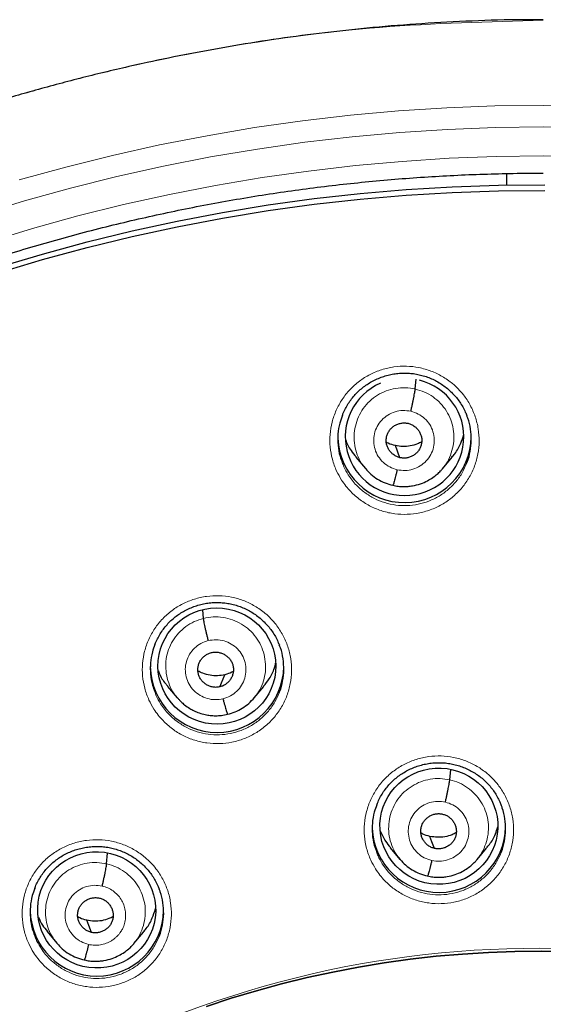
# Model space of a CAD drawing. Header units: millimetres. Extents: x 8 to 2236, y 12 to 2208.
# Tile 67 of 165: x 1074 to 1087, y 1901 to 1926. Entities that reach past the tile are written whole.
import ezdxf

# ---------------------------------------------------------------- set-up
doc = ezdxf.new("R2010")
doc.units = ezdxf.units.MM

msp = doc.modelspace()

# ---------------------------------------------------------------- linework, layer by layer
at = {"color": 7, "linetype": 'Continuous', "lineweight": 30}
for p, q in [((1086.428, 1921.876), (1086.425, 1921.584)), ((1084.102, 1916.389), (1084.125, 1916.636)), ((1083.714, 1914.639), (1083.597, 1914.946)), ((1082.589, 1914.655), (1082.834, 1914.361)), ((1084.795, 1914.356), (1085.039, 1914.649)), ((1082.826, 1914.371), (1082.842, 1914.355)), ((1082.844, 1914.357), (1082.838, 1914.365)), ((1083.534, 1913.936), (1083.53, 1913.934)), ((1078.712, 1910.546), (1078.691, 1910.764)), ((1079.13, 1908.803), (1079.256, 1909.112)), ((1077.797, 1908.814), (1078.041, 1908.521)), ((1080.002, 1908.521), (1080.247, 1908.814)), ((1084.983, 1906.434), (1085.006, 1906.7)), ((1076.244, 1904.295), (1076.269, 1904.568)), ((1083.468, 1904.704), (1083.713, 1904.409)), ((1085.676, 1904.404), (1085.92, 1904.697)), ((1083.706, 1904.419), (1083.721, 1904.403)), ((1083.724, 1904.405), (1083.718, 1904.413)), ((1084.414, 1903.983), (1084.41, 1903.982)), ((1074.729, 1902.569), (1074.975, 1902.274)), ((1076.938, 1902.264), (1077.182, 1902.557)), ((1074.967, 1902.283), (1074.983, 1902.267)), ((1074.985, 1902.269), (1074.979, 1902.277)), ((1075.676, 1901.846), (1075.672, 1901.844))]:
    msp.add_line(p, q, dxfattribs=at)
at = {"color": 252, "linetype": 'Continuous', "lineweight": 0}
for p, q in [((1082.857, 1914.341), (1082.844, 1914.357)), ((1083.53, 1913.934), (1083.385, 1913.982)), ((1083.736, 1904.388), (1083.724, 1904.405)), ((1084.41, 1903.982), (1084.265, 1904.03)), ((1074.998, 1902.252), (1074.985, 1902.269)), ((1075.672, 1901.844), (1075.527, 1901.892))]:
    msp.add_line(p, q, dxfattribs=at)
at = {"color": 252, "linetype": 'Continuous', "lineweight": 0, "flags": 128}
for points in [[(1074.017, 1921.713), (1075.201, 1922.041), (1076.394, 1922.338), (1077.594, 1922.605), (1078.8, 1922.84), (1080.012, 1923.045), (1081.23, 1923.218), (1082.452, 1923.36), (1083.677, 1923.47), (1084.904, 1923.549), (1086.133, 1923.597), (1087.363, 1923.613), (1088.593, 1923.597)], [(1087.363, 1923.063), (1086.145, 1923.048), (1084.928, 1923.001), (1083.713, 1922.923), (1082.5, 1922.813), (1081.29, 1922.673), (1080.085, 1922.501), (1078.885, 1922.299), (1077.69, 1922.065), (1076.502, 1921.802), (1075.321, 1921.507), (1074.149, 1921.183), (1072.986, 1920.828)], [(1088.581, 1923.048), (1087.363, 1923.063)], [(1073.215, 1920.126), (1074.36, 1920.475), (1075.513, 1920.795), (1076.675, 1921.084), (1077.844, 1921.344), (1079.02, 1921.573), (1080.201, 1921.773), (1081.387, 1921.941), (1082.578, 1922.08), (1083.771, 1922.187), (1084.967, 1922.264), (1086.165, 1922.311), (1087.363, 1922.326)], [(1087.363, 1922.326), (1088.562, 1922.311)]]:
    msp.add_lwpolyline(points, dxfattribs=at)
at = {"color": 7, "linetype": 'Continuous', "lineweight": 30, "flags": 128}
for points in [[(1073.486, 1919.488), (1074.613, 1919.826), (1075.748, 1920.135), (1076.891, 1920.415), (1078.041, 1920.665), (1079.198, 1920.886), (1080.36, 1921.077), (1081.526, 1921.238), (1082.697, 1921.369), (1083.87, 1921.47), (1085.046, 1921.54), (1086.224, 1921.581), (1087.402, 1921.591)], [(1073.486, 1919.345), (1074.613, 1919.683), (1075.748, 1919.992), (1076.891, 1920.272), (1078.041, 1920.522), (1079.198, 1920.743), (1080.36, 1920.934), (1081.526, 1921.095), (1082.697, 1921.226), (1083.87, 1921.326), (1085.046, 1921.397), (1086.224, 1921.437), (1087.402, 1921.448)], [(1084.594, 1904.686), (1084.528, 1904.858), (1084.477, 1904.993)], [(1075.856, 1902.547), (1075.79, 1902.72), (1075.739, 1902.856)], [(1078.786, 1900.66), (1079.419, 1900.869), (1080.057, 1901.061), (1080.7, 1901.237), (1081.348, 1901.396), (1082, 1901.538), (1082.656, 1901.664), (1083.314, 1901.773), (1083.975, 1901.864), (1084.639, 1901.939), (1085.304, 1901.996), (1085.971, 1902.037), (1086.638, 1902.06), (1087.306, 1902.066), (1087.974, 1902.055)], [(1087.974, 1902.055), (1087.306, 1902.066), (1086.638, 1902.06), (1085.971, 1902.037), (1085.304, 1901.996), (1084.639, 1901.939), (1083.975, 1901.864), (1083.314, 1901.773), (1082.656, 1901.664), (1082, 1901.538), (1081.348, 1901.396), (1080.7, 1901.237), (1080.057, 1901.061), (1079.419, 1900.869), (1078.786, 1900.66)]]:
    msp.add_lwpolyline(points, dxfattribs=at)
at = {"color": 7, "linetype": 'Continuous', "lineweight": 30}
for centre, start, end in [((1083.83, 1915.197), 181.9097, 359.1536), ((1079.056, 1909.343), 180.8375, 359.1625), ((1084.705, 1905.266), 182.0285, 359.1526), ((1075.996, 1903.134), 180.8376, 359.1624)]:
    msp.add_arc(centre, 1.7, start, end, dxfattribs=at)
at = {"color": 252, "linetype": 'Continuous', "lineweight": 0}
msp.add_arc((1087.204, 1876.693), 25.451, 358.8948, 180.82, dxfattribs=at)
at = {"color": 7, "linetype": 'Continuous', "lineweight": 30}
for start_param, end_param in [(2.047916, 4.859446), (4.859446, 7.658729)]:
    msp.add_ellipse((1083.83, 1915.169), major_axis=(1.508, -0.09), ratio=0.988953, start_param=start_param, end_param=end_param, dxfattribs=at)
for centre, major_axis, ratio in [((1079.052, 1909.332), (1.494, -0.143), 0.986246), ((1084.704, 1905.253), (1.5, -0.056), 0.987022), ((1075.991, 1903.121), (1.489, -0.201), 0.984919)]:
    msp.add_ellipse(centre, major_axis=major_axis, ratio=ratio, dxfattribs=at)
for points, knots in [([(1087.363, 1925.793), (1087.193, 1925.794), (1086.588, 1925.798), (1085.557, 1925.766), (1084.281, 1925.7), (1083.031, 1925.599), (1081.816, 1925.47), (1080.636, 1925.314), (1079.49, 1925.135), (1078.373, 1924.932), (1077.218, 1924.696), (1076.03, 1924.422), (1074.814, 1924.108), (1073.639, 1923.773), (1072.506, 1923.42), (1071.415, 1923.051), (1070.336, 1922.659), (1069.27, 1922.242), (1068.221, 1921.803), (1067.221, 1921.357), (1066.267, 1920.906), (1065.36, 1920.453), (1064.499, 1920), (1063.656, 1919.534), (1062.836, 1919.059), (1062.039, 1918.575), (1061.293, 1918.101), (1060.595, 1917.639), (1059.852, 1917.128), (1059.063, 1916.561), (1058.228, 1915.931), (1057.431, 1915.302), (1056.672, 1914.675), (1055.953, 1914.056), (1055.274, 1913.446), (1054.631, 1912.847), (1054.021, 1912.257), (1053.438, 1911.672), (1052.881, 1911.094), (1052.352, 1910.524), (1051.843, 1909.959), (1051.342, 1909.384), (1050.836, 1908.783), (1050.32, 1908.148), (1049.798, 1907.48), (1049.269, 1906.777), (1048.736, 1906.039), (1048.2, 1905.265), (1047.661, 1904.453), (1047.127, 1903.608), (1046.598, 1902.73), (1046.075, 1901.819), (1045.559, 1900.869), (1045.017, 1899.814), (1044.46, 1898.656), (1043.899, 1897.4), (1043.372, 1896.118), (1042.881, 1894.816), (1042.427, 1893.495), (1042.002, 1892.125), (1041.611, 1890.706), (1041.258, 1889.237), (1040.955, 1887.753), (1040.742, 1886.492), (1040.596, 1885.463), (1040.498, 1884.669), (1040.415, 1883.872), (1040.346, 1883.072), (1040.291, 1882.275), (1040.252, 1881.493), (1040.226, 1880.739), (1040.212, 1880.023), (1040.21, 1879.343), (1040.217, 1878.702), (1040.231, 1878.098), (1040.252, 1877.501), (1040.281, 1876.916), (1040.316, 1876.349), (1040.354, 1875.834), (1040.382, 1875.508), (1040.396, 1875.353)], [0, 0, 0, 0, 0.006544, 0.023188, 0.039523, 0.055546, 0.071256, 0.086381, 0.101201, 0.115716, 0.129924, 0.146436, 0.162509, 0.178141, 0.193331, 0.208079, 0.222382, 0.237481, 0.252054, 0.266105, 0.279635, 0.292647, 0.305143, 0.317126, 0.329717, 0.341695, 0.353066, 0.363834, 0.374004, 0.387878, 0.401352, 0.414431, 0.427118, 0.439415, 0.451115, 0.462443, 0.473398, 0.483983, 0.494402, 0.504436, 0.514088, 0.523822, 0.533964, 0.544517, 0.555482, 0.566837, 0.578605, 0.59079, 0.603391, 0.616412, 0.629609, 0.643212, 0.657223, 0.67164, 0.689316, 0.707215, 0.725199, 0.743263, 0.761405, 0.77962, 0.799171, 0.818799, 0.838501, 0.858276, 0.868662, 0.879068, 0.889493, 0.899937, 0.9104, 0.920692, 0.930493, 0.939797, 0.948606, 0.95692, 0.964741, 0.97207, 0.980075, 0.987398, 0.994039, 1, 1, 1, 1]), ([(1042.547, 1883.607), (1042.551, 1883.635), (1042.588, 1883.908), (1042.669, 1884.425), (1042.793, 1885.157), (1042.93, 1885.886), (1043.079, 1886.614), (1043.241, 1887.338), (1043.415, 1888.06), (1043.601, 1888.779), (1043.8, 1889.495), (1044.01, 1890.207), (1044.233, 1890.916), (1044.468, 1891.622), (1044.714, 1892.323), (1044.973, 1893.02), (1045.243, 1893.713), (1045.526, 1894.401), (1045.819, 1895.084), (1046.125, 1895.763), (1046.442, 1896.436), (1046.77, 1897.105), (1047.11, 1897.767), (1047.461, 1898.424), (1047.823, 1899.075), (1048.196, 1899.721), (1048.58, 1900.36), (1048.975, 1900.992), (1049.381, 1901.618), (1049.797, 1902.237), (1050.223, 1902.85), (1050.66, 1903.455), (1051.108, 1904.053), (1051.565, 1904.644), (1052.032, 1905.227), (1052.51, 1905.802), (1052.996, 1906.37), (1053.493, 1906.929), (1053.999, 1907.48), (1054.514, 1908.023), (1055.039, 1908.557), (1055.572, 1909.083), (1056.114, 1909.599), (1056.666, 1910.107), (1057.225, 1910.606), (1057.793, 1911.095), (1058.369, 1911.575), (1058.954, 1912.046), (1059.546, 1912.507), (1060.146, 1912.958), (1060.754, 1913.399), (1061.369, 1913.83), (1061.991, 1914.251), (1062.62, 1914.662), (1063.257, 1915.062), (1063.9, 1915.452), (1064.549, 1915.832), (1065.205, 1916.2), (1065.867, 1916.558), (1066.535, 1916.905), (1067.209, 1917.241), (1067.889, 1917.566), (1068.574, 1917.879), (1069.264, 1918.182), (1069.959, 1918.473), (1070.659, 1918.752), (1071.364, 1919.02), (1072.073, 1919.277), (1072.787, 1919.522), (1073.504, 1919.755), (1074.226, 1919.976), (1074.951, 1920.185), (1075.679, 1920.383), (1076.411, 1920.568), (1077.146, 1920.742), (1077.884, 1920.903), (1078.624, 1921.053), (1079.367, 1921.19), (1080.112, 1921.315), (1080.859, 1921.428), (1081.608, 1921.528), (1082.358, 1921.616), (1083.11, 1921.692), (1083.863, 1921.756), (1084.617, 1921.807), (1085.372, 1921.846), (1086.127, 1921.872), (1086.791, 1921.885), (1087.203, 1921.886), (1087.363, 1921.887)], [0, 0, 0, 0, 0.001332, 0.012995, 0.024659, 0.036323, 0.047987, 0.05965, 0.071314, 0.082978, 0.094641, 0.106305, 0.117968, 0.129632, 0.141295, 0.152959, 0.164622, 0.176286, 0.187949, 0.199612, 0.211275, 0.222939, 0.234602, 0.246265, 0.257928, 0.269591, 0.281254, 0.292916, 0.304579, 0.316242, 0.327905, 0.339567, 0.35123, 0.362892, 0.374555, 0.386217, 0.39788, 0.409542, 0.421204, 0.432866, 0.444528, 0.45619, 0.467852, 0.479514, 0.491176, 0.502838, 0.5145, 0.526161, 0.537823, 0.549484, 0.561146, 0.572807, 0.584469, 0.59613, 0.607791, 0.619453, 0.631114, 0.642775, 0.654436, 0.666097, 0.677758, 0.689419, 0.70108, 0.712741, 0.724401, 0.736062, 0.747723, 0.759384, 0.771044, 0.782705, 0.794366, 0.806026, 0.817687, 0.829347, 0.841008, 0.852668, 0.864328, 0.875989, 0.887649, 0.89931, 0.91097, 0.92263, 0.934291, 0.945951, 0.957611, 0.969271, 0.980932, 0.992592, 1, 1, 1, 1]), ([(1082.248, 1915.717), (1082.252, 1915.73), (1082.273, 1915.789), (1082.323, 1915.889), (1082.396, 1916.017), (1082.48, 1916.138), (1082.574, 1916.249), (1082.675, 1916.351), (1082.786, 1916.443), (1082.904, 1916.525), (1083.03, 1916.598), (1083.163, 1916.661), (1083.302, 1916.713), (1083.444, 1916.753), (1083.589, 1916.78), (1083.735, 1916.795), (1083.88, 1916.796), (1084.024, 1916.786), (1084.167, 1916.763), (1084.309, 1916.728), (1084.447, 1916.68), (1084.582, 1916.621), (1084.712, 1916.551), (1084.834, 1916.47), (1084.949, 1916.379), (1085.055, 1916.28), (1085.151, 1916.172), (1085.237, 1916.056), (1085.313, 1915.933), (1085.373, 1915.817), (1085.403, 1915.741), (1085.415, 1915.711)], [0, 0, 0, 0, 0.00988, 0.046317, 0.082731, 0.118889, 0.154632, 0.189868, 0.224891, 0.260251, 0.296, 0.332035, 0.36823, 0.404434, 0.440489, 0.476293, 0.511786, 0.546929, 0.582211, 0.617794, 0.653624, 0.689623, 0.725698, 0.761722, 0.797604, 0.83328, 0.868658, 0.904039, 0.939732, 0.975678, 1, 1, 1, 1]), ([(1083.99, 1915.821), (1083.997, 1915.85), (1084.01, 1915.91), (1084.03, 1915.999), (1084.048, 1916.085), (1084.065, 1916.166), (1084.079, 1916.24), (1084.09, 1916.303), (1084.099, 1916.356), (1084.101, 1916.378), (1084.102, 1916.389)], [0, 0, 0, 0, 0.123994, 0.24834, 0.373568, 0.499461, 0.625433, 0.750886, 0.87558, 1, 1, 1, 1]), ([(1082.249, 1915.719), (1082.225, 1915.654), (1082.166, 1915.5), (1082.128, 1915.241), (1082.13, 1914.956), (1082.169, 1914.71), (1082.224, 1914.569), (1082.245, 1914.517)], [0, 0, 0, 0, 0.168527, 0.400249, 0.631971, 0.863431, 1, 1, 1, 1]), ([(1083.714, 1914.639), (1083.685, 1914.647), (1083.628, 1914.663), (1083.552, 1914.71), (1083.485, 1914.769), (1083.431, 1914.839), (1083.39, 1914.918), (1083.366, 1915.003), (1083.36, 1915.091), (1083.372, 1915.178), (1083.4, 1915.262), (1083.444, 1915.338), (1083.504, 1915.404), (1083.575, 1915.458), (1083.655, 1915.497), (1083.741, 1915.521), (1083.83, 1915.53), (1083.889, 1915.52), (1083.918, 1915.515)], [0, 0, 0, 0, 0.062617, 0.125093, 0.187747, 0.25048, 0.31305, 0.375347, 0.437612, 0.500009, 0.562403, 0.624661, 0.686953, 0.74952, 0.812254, 0.87491, 0.937385, 1, 1, 1, 1]), ([(1083.918, 1915.515), (1083.947, 1915.507), (1084.004, 1915.49), (1084.081, 1915.443), (1084.147, 1915.385), (1084.202, 1915.314), (1084.242, 1915.235), (1084.266, 1915.15), (1084.272, 1915.062), (1084.26, 1914.975), (1084.232, 1914.891), (1084.188, 1914.815), (1084.129, 1914.749), (1084.057, 1914.696), (1083.977, 1914.656), (1083.891, 1914.632), (1083.802, 1914.623), (1083.743, 1914.634), (1083.714, 1914.639)], [0, 0, 0, 0, 0.0626172, 0.125093, 0.187748, 0.2504815, 0.3130512, 0.3753488, 0.4376139, 0.5000106, 0.5624041, 0.6246622, 0.6869539, 0.7495211, 0.8122547, 0.8749102, 0.9373852, 1, 1, 1, 1]), ([(1085.411, 1914.493), (1085.416, 1914.504), (1085.462, 1914.6), (1085.506, 1914.799), (1085.539, 1915.083), (1085.515, 1915.368), (1085.472, 1915.581), (1085.423, 1915.689), (1085.413, 1915.711)], [0, 0, 0, 0, 0.027462, 0.256151, 0.484841, 0.713406, 0.941971, 1, 1, 1, 1]), ([(1082.328, 1915.101), (1082.328, 1915.1), (1082.355, 1915), (1082.441, 1914.845), (1082.55, 1914.712), (1082.594, 1914.659)], [0, 0, 0, 0, 0.005611, 0.602432, 1, 1, 1, 1]), ([(1083.597, 1914.946), (1083.534, 1914.962), (1083.453, 1914.982), (1083.383, 1915.026), (1083.367, 1915.036)], [0, 0, 0, 0, 0.770025, 1, 1, 1, 1]), ([(1084.266, 1915.042), (1084.231, 1915.023), (1084.14, 1914.974), (1083.977, 1914.933), (1083.785, 1914.913), (1083.66, 1914.935), (1083.597, 1914.946)], [0, 0, 0, 0, 0.172392, 0.448586, 0.723985, 1, 1, 1, 1]), ([(1085.034, 1914.653), (1085.06, 1914.682), (1085.156, 1914.787), (1085.263, 1914.983), (1085.315, 1915.155), (1085.338, 1915.229)], [0, 0, 0, 0, 0.176179, 0.645463, 1, 1, 1, 1]), ([(1082.842, 1914.355), (1082.884, 1914.307), (1082.975, 1914.207), (1083.142, 1914.087), (1083.331, 1913.989), (1083.467, 1913.955), (1083.535, 1913.938)], [0, 0, 0, 0, 0.2312471, 0.4887354, 0.7447591, 1, 1, 1, 1]), ([(1083.535, 1913.937), (1083.579, 1913.928), (1083.665, 1913.91), (1083.794, 1913.902), (1083.916, 1913.906), (1084.066, 1913.925), (1084.234, 1913.969), (1084.407, 1914.044), (1084.548, 1914.129), (1084.658, 1914.214), (1084.741, 1914.293), (1084.785, 1914.345), (1084.805, 1914.367)], [0, 0, 0, 0, 0.0958979, 0.1869991, 0.273569, 0.3557252, 0.5067818, 0.640331, 0.7563307, 0.8548608, 0.9360222, 1, 1, 1, 1]), ([(1083.642, 1914.333), (1083.636, 1914.304), (1083.622, 1914.246), (1083.602, 1914.166), (1083.584, 1914.094), (1083.567, 1914.033), (1083.553, 1913.985), (1083.542, 1913.952), (1083.537, 1913.942), (1083.535, 1913.938)], [0, 0, 0, 0, 0.1469589, 0.2931557, 0.4388017, 0.5838959, 0.7286965, 0.8738302, 1, 1, 1, 1]), ([(1077.473, 1909.876), (1077.478, 1909.891), (1077.501, 1909.953), (1077.552, 1910.055), (1077.625, 1910.182), (1077.71, 1910.302), (1077.804, 1910.413), (1077.906, 1910.514), (1078.016, 1910.605), (1078.135, 1910.687), (1078.261, 1910.759), (1078.395, 1910.821), (1078.533, 1910.872), (1078.676, 1910.911), (1078.821, 1910.937), (1078.967, 1910.951), (1079.112, 1910.952), (1079.257, 1910.941), (1079.399, 1910.917), (1079.541, 1910.881), (1079.679, 1910.834), (1079.814, 1910.774), (1079.943, 1910.703), (1080.065, 1910.622), (1080.18, 1910.53), (1080.285, 1910.43), (1080.381, 1910.322), (1080.467, 1910.206), (1080.543, 1910.082), (1080.602, 1909.968), (1080.63, 1909.893), (1080.642, 1909.864)], [0, 0, 0, 0, 0.011844, 0.048228, 0.08459, 0.120698, 0.156392, 0.191581, 0.22656, 0.261877, 0.297584, 0.333578, 0.369733, 0.405902, 0.441926, 0.477702, 0.513172, 0.548292, 0.583553, 0.61911, 0.654912, 0.69088, 0.726924, 0.762915, 0.798766, 0.834413, 0.869761, 0.905107, 0.940763, 0.976669, 1, 1, 1, 1]), ([(1078.833, 1909.98), (1078.826, 1910.01), (1078.811, 1910.069), (1078.789, 1910.159), (1078.77, 1910.245), (1078.752, 1910.327), (1078.736, 1910.4), (1078.724, 1910.462), (1078.716, 1910.513), (1078.713, 1910.535), (1078.712, 1910.546)], [0, 0, 0, 0, 0.123777, 0.248411, 0.373764, 0.499411, 0.625026, 0.750524, 0.875613, 1, 1, 1, 1]), ([(1077.475, 1909.878), (1077.451, 1909.816), (1077.393, 1909.665), (1077.354, 1909.41), (1077.355, 1909.125), (1077.394, 1908.878), (1077.449, 1908.736), (1077.469, 1908.682)], [0, 0, 0, 0, 0.162354, 0.394814, 0.627276, 0.859629, 1, 1, 1, 1]), ([(1080.638, 1908.653), (1080.642, 1908.661), (1080.687, 1908.754), (1080.731, 1908.95), (1080.765, 1909.233), (1080.742, 1909.518), (1080.699, 1909.731), (1080.65, 1909.841), (1080.639, 1909.865)], [0, 0, 0, 0, 0.0211898, 0.2505406, 0.4798928, 0.7092248, 0.9385571, 1, 1, 1, 1]), ([(1079.13, 1908.803), (1079.1, 1908.797), (1079.042, 1908.786), (1078.952, 1908.794), (1078.866, 1908.816), (1078.785, 1908.855), (1078.713, 1908.907), (1078.653, 1908.972), (1078.607, 1909.048), (1078.577, 1909.131), (1078.564, 1909.218), (1078.568, 1909.306), (1078.591, 1909.391), (1078.63, 1909.471), (1078.683, 1909.542), (1078.749, 1909.602), (1078.824, 1909.649), (1078.881, 1909.667), (1078.91, 1909.675)], [0, 0, 0, 0, 0.062616, 0.12509, 0.187744, 0.250477, 0.313046, 0.375342, 0.437604, 0.499999, 0.562395, 0.624657, 0.686953, 0.749522, 0.812255, 0.87491, 0.937384, 1, 1, 1, 1]), ([(1078.91, 1909.675), (1078.939, 1909.681), (1078.997, 1909.692), (1079.087, 1909.684), (1079.173, 1909.662), (1079.254, 1909.623), (1079.326, 1909.571), (1079.387, 1909.506), (1079.432, 1909.43), (1079.462, 1909.347), (1079.475, 1909.26), (1079.471, 1909.172), (1079.448, 1909.087), (1079.409, 1909.007), (1079.356, 1908.936), (1079.291, 1908.876), (1079.215, 1908.829), (1079.158, 1908.811), (1079.13, 1908.803)], [0, 0, 0, 0, 0.062616, 0.12509, 0.187745, 0.250478, 0.313047, 0.375343, 0.437605, 0.5, 0.562396, 0.624658, 0.686954, 0.749523, 0.812256, 0.87491, 0.937384, 1, 1, 1, 1]), ([(1080.242, 1908.818), (1080.291, 1908.879), (1080.405, 1909.02), (1080.506, 1909.223), (1080.538, 1909.365), (1080.548, 1909.406)], [0, 0, 0, 0, 0.349561, 0.810883, 1, 1, 1, 1]), ([(1077.564, 1909.207), (1077.57, 1909.188), (1077.61, 1909.071), (1077.691, 1908.937), (1077.781, 1908.84), (1077.802, 1908.818)], [0, 0, 0, 0, 0.1320285, 0.8059904, 1, 1, 1, 1]), ([(1079.256, 1909.112), (1079.193, 1909.1), (1079.067, 1909.077), (1078.876, 1909.093), (1078.706, 1909.134), (1078.609, 1909.184), (1078.569, 1909.205)], [0, 0, 0, 0, 0.269319, 0.53803, 0.807514, 1, 1, 1, 1]), ([(1079.469, 1909.196), (1079.458, 1909.189), (1079.393, 1909.148), (1079.318, 1909.128), (1079.256, 1909.112)], [0, 0, 0, 0, 0.172135, 1, 1, 1, 1]), ([(1078.038, 1908.532), (1078.043, 1908.527), (1078.054, 1908.514), (1078.085, 1908.478), (1078.142, 1908.419), (1078.236, 1908.336), (1078.349, 1908.257), (1078.475, 1908.189), (1078.607, 1908.134), (1078.745, 1908.095), (1078.885, 1908.072), (1079.024, 1908.064), (1079.172, 1908.072), (1079.271, 1908.093), (1079.322, 1908.104)], [0, 0, 0, 0, 0.016682, 0.039034, 0.101723, 0.188951, 0.300922, 0.389463, 0.489147, 0.599971, 0.690411, 0.787122, 0.890211, 1, 1, 1, 1]), ([(1079.206, 1908.498), (1079.214, 1908.469), (1079.228, 1908.411), (1079.25, 1908.332), (1079.27, 1908.26), (1079.288, 1908.199), (1079.303, 1908.151), (1079.315, 1908.119), (1079.32, 1908.11), (1079.322, 1908.105)], [0, 0, 0, 0, 0.147503, 0.294026, 0.439867, 0.585098, 0.730025, 0.87531, 1, 1, 1, 1]), ([(1079.322, 1908.105), (1079.388, 1908.122), (1079.519, 1908.157), (1079.701, 1908.253), (1079.868, 1908.375), (1079.96, 1908.477), (1080.006, 1908.528)], [0, 0, 0, 0, 0.248735, 0.498063, 0.748558, 1, 1, 1, 1]), ([(1083.121, 1905.793), (1083.128, 1905.81), (1083.151, 1905.872), (1083.202, 1905.976), (1083.276, 1906.104), (1083.361, 1906.223), (1083.455, 1906.334), (1083.558, 1906.434), (1083.668, 1906.526), (1083.787, 1906.607), (1083.914, 1906.68), (1084.047, 1906.741), (1084.186, 1906.792), (1084.329, 1906.831), (1084.474, 1906.857), (1084.62, 1906.871), (1084.765, 1906.872), (1084.91, 1906.861), (1085.052, 1906.837), (1085.194, 1906.801), (1085.332, 1906.753), (1085.466, 1906.694), (1085.595, 1906.623), (1085.718, 1906.542), (1085.832, 1906.451), (1085.937, 1906.351), (1086.033, 1906.242), (1086.118, 1906.127), (1086.194, 1906.003), (1086.252, 1905.89), (1086.28, 1905.816), (1086.291, 1905.788)], [0, 0, 0, 0, 0.013137, 0.049505, 0.085854, 0.121951, 0.157636, 0.192817, 0.227789, 0.2631, 0.298799, 0.334782, 0.370924, 0.40708, 0.443089, 0.478852, 0.514309, 0.549417, 0.584661, 0.6202, 0.65598, 0.691926, 0.727945, 0.763909, 0.79973, 0.835348, 0.870666, 0.905981, 0.941607, 0.977486, 1, 1, 1, 1]), ([(1084.87, 1905.867), (1084.877, 1905.897), (1084.891, 1905.956), (1084.91, 1906.045), (1084.928, 1906.131), (1084.945, 1906.212), (1084.959, 1906.286), (1084.971, 1906.349), (1084.979, 1906.402), (1084.982, 1906.424), (1084.983, 1906.434)], [0, 0, 0, 0, 0.124077, 0.248442, 0.373647, 0.499494, 0.625416, 0.750835, 0.875528, 1, 1, 1, 1]), ([(1083.123, 1905.794), (1083.1, 1905.734), (1083.042, 1905.585), (1083.004, 1905.331), (1083.004, 1905.047), (1083.042, 1904.8), (1083.098, 1904.657), (1083.119, 1904.602)], [0, 0, 0, 0, 0.1592089, 0.3918562, 0.624504, 0.8570092, 1, 1, 1, 1]), ([(1086.288, 1904.579), (1086.291, 1904.586), (1086.336, 1904.679), (1086.38, 1904.874), (1086.414, 1905.156), (1086.391, 1905.44), (1086.349, 1905.654), (1086.299, 1905.765), (1086.288, 1905.789)], [0, 0, 0, 0, 0.019165, 0.248543, 0.477922, 0.707234, 0.936546, 1, 1, 1, 1]), ([(1084.594, 1904.686), (1084.566, 1904.694), (1084.508, 1904.71), (1084.432, 1904.757), (1084.365, 1904.816), (1084.311, 1904.886), (1084.271, 1904.965), (1084.246, 1905.05), (1084.24, 1905.138), (1084.252, 1905.225), (1084.28, 1905.309), (1084.325, 1905.385), (1084.384, 1905.451), (1084.455, 1905.504), (1084.535, 1905.544), (1084.621, 1905.568), (1084.711, 1905.576), (1084.769, 1905.566), (1084.799, 1905.561)], [0, 0, 0, 0, 0.062617, 0.125094, 0.187749, 0.250483, 0.313051, 0.375348, 0.437612, 0.500008, 0.562402, 0.62466, 0.686951, 0.749518, 0.812252, 0.874908, 0.937385, 1, 1, 1, 1]), ([(1084.799, 1905.561), (1084.827, 1905.553), (1084.884, 1905.537), (1084.961, 1905.49), (1085.027, 1905.431), (1085.082, 1905.361), (1085.122, 1905.282), (1085.146, 1905.197), (1085.152, 1905.109), (1085.141, 1905.022), (1085.112, 1904.938), (1085.068, 1904.862), (1085.009, 1904.796), (1084.938, 1904.743), (1084.857, 1904.703), (1084.771, 1904.679), (1084.682, 1904.67), (1084.623, 1904.681), (1084.594, 1904.686)], [0, 0, 0, 0, 0.062617, 0.125094, 0.18775, 0.250483, 0.313052, 0.375349, 0.437613, 0.500009, 0.562402, 0.62466, 0.686952, 0.749518, 0.812252, 0.874909, 0.937385, 1, 1, 1, 1]), ([(1085.915, 1904.702), (1085.941, 1904.73), (1086.036, 1904.834), (1086.137, 1905.016), (1086.185, 1905.174), (1086.204, 1905.234)], [0, 0, 0, 0, 0.1875769, 0.6920294, 1, 1, 1, 1]), ([(1083.212, 1905.138), (1083.252, 1905.046), (1083.319, 1904.89), (1083.429, 1904.76), (1083.474, 1904.708)], [0, 0, 0, 0, 0.595309, 1, 1, 1, 1]), ([(1084.477, 1904.993), (1084.415, 1905.009), (1084.333, 1905.029), (1084.263, 1905.073), (1084.247, 1905.083)], [0, 0, 0, 0, 0.76983, 1, 1, 1, 1]), ([(1085.147, 1905.089), (1085.112, 1905.071), (1085.02, 1905.022), (1084.857, 1904.98), (1084.666, 1904.961), (1084.54, 1904.982), (1084.477, 1904.993)], [0, 0, 0, 0, 0.1725451, 0.4486886, 0.724038, 1, 1, 1, 1]), ([(1074.413, 1903.666), (1074.419, 1903.682), (1074.441, 1903.744), (1074.493, 1903.848), (1074.567, 1903.975), (1074.652, 1904.094), (1074.746, 1904.204), (1074.848, 1904.305), (1074.959, 1904.396), (1075.077, 1904.477), (1075.204, 1904.549), (1075.337, 1904.61), (1075.476, 1904.661), (1075.619, 1904.699), (1075.764, 1904.725), (1075.91, 1904.739), (1076.055, 1904.74), (1076.2, 1904.728), (1076.343, 1904.704), (1076.484, 1904.668), (1076.622, 1904.619), (1076.757, 1904.56), (1076.886, 1904.488), (1077.008, 1904.407), (1077.122, 1904.316), (1077.228, 1904.215), (1077.323, 1904.107), (1077.409, 1903.991), (1077.484, 1903.867), (1077.543, 1903.754), (1077.571, 1903.679), (1077.582, 1903.65)], [0, 0, 0, 0, 0.012883, 0.049228, 0.085554, 0.121628, 0.15729, 0.192449, 0.227399, 0.262689, 0.298368, 0.334333, 0.370461, 0.406606, 0.442607, 0.478364, 0.513817, 0.548922, 0.584164, 0.6197, 0.655477, 0.691419, 0.727433, 0.763394, 0.799214, 0.834832, 0.87015, 0.905461, 0.941081, 0.976951, 1, 1, 1, 1]), ([(1076.132, 1903.728), (1076.138, 1903.757), (1076.152, 1903.817), (1076.172, 1903.906), (1076.19, 1903.992), (1076.207, 1904.073), (1076.221, 1904.146), (1076.232, 1904.209), (1076.241, 1904.262), (1076.243, 1904.284), (1076.244, 1904.295)], [0, 0, 0, 0, 0.124386, 0.248832, 0.373952, 0.499624, 0.625356, 0.750646, 0.875341, 1, 1, 1, 1]), ([(1083.721, 1904.403), (1083.764, 1904.355), (1083.855, 1904.255), (1084.022, 1904.135), (1084.211, 1904.037), (1084.347, 1904.003), (1084.415, 1903.986)], [0, 0, 0, 0, 0.231169, 0.488668, 0.744718, 1, 1, 1, 1]), ([(1084.415, 1903.985), (1084.459, 1903.976), (1084.546, 1903.958), (1084.674, 1903.95), (1084.797, 1903.953), (1084.946, 1903.973), (1085.114, 1904.016), (1085.288, 1904.091), (1085.428, 1904.176), (1085.538, 1904.262), (1085.622, 1904.341), (1085.666, 1904.392), (1085.685, 1904.415)], [0, 0, 0, 0, 0.095862, 0.186934, 0.273481, 0.355619, 0.506653, 0.640197, 0.756207, 0.854764, 0.935967, 1, 1, 1, 1]), ([(1084.523, 1904.38), (1084.516, 1904.351), (1084.502, 1904.293), (1084.482, 1904.213), (1084.464, 1904.141), (1084.447, 1904.08), (1084.433, 1904.032), (1084.422, 1903.999), (1084.417, 1903.99), (1084.415, 1903.986)], [0, 0, 0, 0, 0.1468343, 0.2929805, 0.4386422, 0.5837997, 0.7286797, 0.8738708, 1, 1, 1, 1]), ([(1074.415, 1903.667), (1074.391, 1903.607), (1074.333, 1903.458), (1074.295, 1903.204), (1074.295, 1902.92), (1074.333, 1902.674), (1074.388, 1902.531), (1074.409, 1902.478)], [0, 0, 0, 0, 0.159456, 0.392493, 0.625531, 0.858563, 1, 1, 1, 1]), ([(1077.579, 1902.444), (1077.583, 1902.451), (1077.627, 1902.543), (1077.671, 1902.738), (1077.706, 1903.02), (1077.682, 1903.304), (1077.64, 1903.517), (1077.591, 1903.627), (1077.58, 1903.651)], [0, 0, 0, 0, 0.018032, 0.247889, 0.477747, 0.707645, 0.937544, 1, 1, 1, 1]), ([(1075.856, 1902.547), (1075.827, 1902.556), (1075.77, 1902.572), (1075.693, 1902.619), (1075.627, 1902.678), (1075.572, 1902.748), (1075.532, 1902.827), (1075.508, 1902.912), (1075.502, 1903), (1075.514, 1903.087), (1075.542, 1903.171), (1075.586, 1903.247), (1075.645, 1903.313), (1075.717, 1903.366), (1075.797, 1903.405), (1075.883, 1903.429), (1075.972, 1903.437), (1076.031, 1903.427), (1076.06, 1903.422)], [0, 0, 0, 0, 0.062618, 0.125098, 0.187756, 0.25049, 0.313058, 0.375352, 0.437616, 0.500013, 0.562405, 0.62466, 0.686947, 0.749512, 0.812246, 0.874906, 0.937385, 1, 1, 1, 1]), ([(1076.06, 1903.422), (1076.089, 1903.414), (1076.146, 1903.397), (1076.222, 1903.351), (1076.289, 1903.292), (1076.343, 1903.221), (1076.384, 1903.142), (1076.408, 1903.058), (1076.414, 1902.97), (1076.402, 1902.882), (1076.374, 1902.799), (1076.33, 1902.723), (1076.27, 1902.657), (1076.199, 1902.604), (1076.119, 1902.564), (1076.033, 1902.541), (1075.944, 1902.532), (1075.885, 1902.542), (1075.856, 1902.547)], [0, 0, 0, 0, 0.0626182, 0.1250981, 0.1877563, 0.2504905, 0.3130584, 0.3753534, 0.4376174, 0.5000136, 0.5624055, 0.62466, 0.6869471, 0.7495119, 0.8122466, 0.8749059, 0.9373851, 1, 1, 1, 1]), ([(1077.177, 1902.562), (1077.203, 1902.59), (1077.298, 1902.694), (1077.407, 1902.894), (1077.461, 1903.073), (1077.486, 1903.153)], [0, 0, 0, 0, 0.169222, 0.626825, 1, 1, 1, 1]), ([(1074.509, 1902.933), (1074.539, 1902.865), (1074.597, 1902.734), (1074.69, 1902.625), (1074.735, 1902.573)], [0, 0, 0, 0, 0.522926, 1, 1, 1, 1]), ([(1075.739, 1902.856), (1075.676, 1902.872), (1075.595, 1902.892), (1075.525, 1902.936), (1075.509, 1902.946)], [0, 0, 0, 0, 0.769563, 1, 1, 1, 1]), ([(1076.408, 1902.95), (1076.373, 1902.932), (1076.282, 1902.883), (1076.119, 1902.842), (1075.927, 1902.823), (1075.801, 1902.845), (1075.739, 1902.856)], [0, 0, 0, 0, 0.172635, 0.448753, 0.724077, 1, 1, 1, 1]), ([(1074.983, 1902.267), (1075.026, 1902.219), (1075.116, 1902.119), (1075.284, 1901.999), (1075.472, 1901.9), (1075.609, 1901.866), (1075.677, 1901.848)], [0, 0, 0, 0, 0.231123, 0.488602, 0.744672, 1, 1, 1, 1]), ([(1075.677, 1901.848), (1075.721, 1901.838), (1075.807, 1901.82), (1075.936, 1901.812), (1076.058, 1901.815), (1076.208, 1901.834), (1076.376, 1901.878), (1076.549, 1901.952), (1076.69, 1902.037), (1076.8, 1902.122), (1076.884, 1902.201), (1076.928, 1902.253), (1076.947, 1902.276)], [0, 0, 0, 0, 0.095861, 0.186934, 0.273483, 0.355623, 0.506657, 0.640196, 0.756202, 0.854756, 0.935961, 1, 1, 1, 1]), ([(1075.784, 1902.242), (1075.777, 1902.213), (1075.764, 1902.156), (1075.744, 1902.076), (1075.725, 1902.004), (1075.709, 1901.943), (1075.695, 1901.895), (1075.684, 1901.862), (1075.679, 1901.853), (1075.677, 1901.849)], [0, 0, 0, 0, 0.146446, 0.292496, 0.438263, 0.583636, 0.72876, 0.874147, 1, 1, 1, 1])]:
    msp.add_open_spline(points, degree=3, knots=knots, dxfattribs=at)
at = {"color": 252, "linetype": 'Continuous', "lineweight": 0}
for points, knots in [([(1087.363, 1925.779), (1085.972, 1925.744), (1083.188, 1925.674), (1079.045, 1925.11), (1074.968, 1924.215), (1070.987, 1922.963), (1067.135, 1921.372), (1063.441, 1919.453), (1059.934, 1917.22), (1056.642, 1914.692), (1053.591, 1911.889), (1050.804, 1908.831), (1048.303, 1905.544), (1046.108, 1902.052), (1044.237, 1898.384), (1042.702, 1894.568), (1041.519, 1890.633), (1040.69, 1886.611), (1040.241, 1882.534), (1040.123, 1878.823), (1040.32, 1876.491), (1040.401, 1875.521)], [0, 0, 0, 0, 0.053441, 0.106882, 0.160323, 0.213764, 0.267205, 0.320646, 0.374087, 0.427528, 0.480969, 0.53441, 0.587851, 0.641292, 0.694734, 0.748175, 0.801616, 0.855057, 0.908498, 0.961939, 1, 1, 1, 1]), ([(1082.227, 1914.068), (1082.183, 1914.144), (1082.084, 1914.311), (1081.985, 1914.596), (1081.927, 1914.91), (1081.925, 1915.23), (1081.977, 1915.546), (1082.082, 1915.849), (1082.236, 1916.13), (1082.436, 1916.38), (1082.675, 1916.594), (1082.948, 1916.765), (1083.244, 1916.888), (1083.558, 1916.959), (1083.878, 1916.978), (1084.198, 1916.942), (1084.507, 1916.854), (1084.796, 1916.716), (1085.025, 1916.555), (1085.2, 1916.392), (1085.358, 1916.212), (1085.511, 1915.978), (1085.639, 1915.684), (1085.715, 1915.373), (1085.739, 1915.054), (1085.706, 1914.736), (1085.622, 1914.427), (1085.485, 1914.137), (1085.302, 1913.874), (1085.077, 1913.646), (1084.816, 1913.458), (1084.527, 1913.317), (1084.219, 1913.225), (1083.9, 1913.188), (1083.579, 1913.202), (1083.266, 1913.271), (1082.968, 1913.39), (1082.695, 1913.558), (1082.486, 1913.74), (1082.333, 1913.913), (1082.262, 1914.016), (1082.227, 1914.068)], [0, 0, 0, 0, 0.022154, 0.049035, 0.075916, 0.102827, 0.129738, 0.156651, 0.183564, 0.210449, 0.237334, 0.264173, 0.291012, 0.317809, 0.344606, 0.371381, 0.398156, 0.424941, 0.451726, 0.468412, 0.485099, 0.512, 0.538901, 0.565801, 0.592701, 0.619616, 0.646531, 0.673438, 0.700345, 0.727217, 0.754088, 0.780913, 0.807738, 0.834525, 0.861312, 0.888086, 0.914861, 0.941655, 0.968449, 0.984224, 1, 1, 1, 1]), ([(1082.838, 1914.365), (1082.802, 1914.407), (1082.714, 1914.513), (1082.619, 1914.714), (1082.553, 1914.952), (1082.538, 1915.2), (1082.571, 1915.446), (1082.65, 1915.682), (1082.773, 1915.898), (1082.938, 1916.085), (1083.137, 1916.237), (1083.362, 1916.347), (1083.604, 1916.411), (1083.856, 1916.432), (1084.02, 1916.403), (1084.102, 1916.389)], [0, 0, 0, 0, 0.052511, 0.131484, 0.210392, 0.289259, 0.368229, 0.447198, 0.526061, 0.604967, 0.683941, 0.762924, 0.841936, 0.920915, 1, 1, 1, 1]), ([(1084.102, 1916.389), (1084.183, 1916.366), (1084.343, 1916.32), (1084.56, 1916.192), (1084.749, 1916.029), (1084.903, 1915.832), (1085.014, 1915.61), (1085.079, 1915.37), (1085.094, 1915.122), (1085.061, 1914.876), (1084.98, 1914.642), (1084.891, 1914.47), (1084.817, 1914.389), (1084.799, 1914.369)], [0, 0, 0, 0, 0.097, 0.193865, 0.290773, 0.387647, 0.484508, 0.581289, 0.67802, 0.774877, 0.871732, 0.968458, 1, 1, 1, 1]), ([(1083.642, 1914.333), (1083.578, 1914.353), (1083.449, 1914.393), (1083.284, 1914.513), (1083.154, 1914.668), (1083.069, 1914.851), (1083.036, 1915.05), (1083.055, 1915.251), (1083.127, 1915.44), (1083.245, 1915.604), (1083.402, 1915.732), (1083.587, 1915.815), (1083.789, 1915.851), (1083.923, 1915.831), (1083.99, 1915.821)], [0, 0, 0, 0, 0.083336, 0.166669, 0.250003, 0.333337, 0.416668, 0.499999, 0.583332, 0.66666, 0.749995, 0.83333, 0.916665, 1, 1, 1, 1]), ([(1083.99, 1915.821), (1084.054, 1915.801), (1084.183, 1915.761), (1084.348, 1915.641), (1084.478, 1915.486), (1084.563, 1915.302), (1084.596, 1915.103), (1084.577, 1914.903), (1084.506, 1914.714), (1084.387, 1914.55), (1084.23, 1914.421), (1084.045, 1914.338), (1083.843, 1914.302), (1083.709, 1914.322), (1083.642, 1914.333)], [0, 0, 0, 0, 0.083333, 0.166663, 0.249998, 0.333333, 0.416668, 0.499998, 0.58333, 0.666662, 0.749996, 0.83333, 0.916664, 1, 1, 1, 1]), ([(1082.245, 1914.517), (1082.257, 1914.48), (1082.294, 1914.368), (1082.356, 1914.268), (1082.397, 1914.2)], [0, 0, 0, 0, 0.332204, 1, 1, 1, 1]), ([(1082.397, 1914.2), (1082.429, 1914.154), (1082.492, 1914.062), (1082.629, 1913.906), (1082.815, 1913.744), (1083.06, 1913.593), (1083.326, 1913.487), (1083.607, 1913.425), (1083.894, 1913.412), (1084.179, 1913.445), (1084.455, 1913.528), (1084.713, 1913.654), (1084.946, 1913.822), (1085.147, 1914.027), (1085.307, 1914.252), (1085.378, 1914.416), (1085.411, 1914.493)], [0, 0, 0, 0, 0.0450506, 0.0901011, 0.1666142, 0.2431266, 0.3195623, 0.3959975, 0.4724697, 0.5489418, 0.625524, 0.7021067, 0.7788313, 0.8555566, 0.9323934, 1, 1, 1, 1]), ([(1077.446, 1908.238), (1077.403, 1908.313), (1077.306, 1908.48), (1077.207, 1908.764), (1077.151, 1909.078), (1077.15, 1909.398), (1077.203, 1909.713), (1077.309, 1910.014), (1077.464, 1910.294), (1077.665, 1910.543), (1077.905, 1910.755), (1078.178, 1910.924), (1078.475, 1911.045), (1078.788, 1911.115), (1079.109, 1911.132), (1079.428, 1911.095), (1079.737, 1911.006), (1080.026, 1910.866), (1080.255, 1910.704), (1080.43, 1910.541), (1080.586, 1910.36), (1080.739, 1910.125), (1080.866, 1909.831), (1080.941, 1909.52), (1080.963, 1909.202), (1080.929, 1908.884), (1080.844, 1908.577), (1080.706, 1908.288), (1080.522, 1908.026), (1080.296, 1907.8), (1080.035, 1907.614), (1079.746, 1907.475), (1079.438, 1907.385), (1079.119, 1907.348), (1078.798, 1907.364), (1078.484, 1907.435), (1078.187, 1907.555), (1077.914, 1907.724), (1077.706, 1907.907), (1077.552, 1908.082), (1077.482, 1908.186), (1077.446, 1908.238)], [0, 0, 0, 0, 0.021956, 0.048841, 0.075727, 0.102626, 0.129525, 0.156413, 0.183302, 0.210162, 0.237021, 0.263845, 0.290669, 0.317467, 0.344266, 0.371058, 0.397851, 0.424662, 0.451472, 0.468201, 0.484929, 0.511824, 0.538719, 0.565613, 0.592508, 0.619406, 0.646304, 0.673185, 0.700066, 0.726915, 0.753763, 0.780578, 0.807392, 0.834186, 0.86098, 0.887776, 0.914572, 0.941392, 0.968211, 0.984106, 1, 1, 1, 1]), ([(1078.045, 1908.524), (1078.029, 1908.542), (1077.955, 1908.619), (1077.865, 1908.788), (1077.78, 1909.02), (1077.743, 1909.266), (1077.753, 1909.513), (1077.814, 1909.754), (1077.921, 1909.978), (1078.071, 1910.177), (1078.258, 1910.343), (1078.472, 1910.474), (1078.632, 1910.522), (1078.712, 1910.546)], [0, 0, 0, 0, 0.027932, 0.125022, 0.222239, 0.319456, 0.416545, 0.513685, 0.610908, 0.708143, 0.805412, 0.902639, 1, 1, 1, 1]), ([(1078.712, 1910.546), (1078.794, 1910.562), (1078.958, 1910.593), (1079.209, 1910.576), (1079.453, 1910.515), (1079.68, 1910.409), (1079.881, 1910.26), (1080.049, 1910.075), (1080.176, 1909.861), (1080.259, 1909.627), (1080.297, 1909.382), (1080.287, 1909.134), (1080.225, 1908.894), (1080.129, 1908.683), (1080.035, 1908.569), (1079.995, 1908.519)], [0, 0, 0, 0, 0.078363, 0.156619, 0.234908, 0.31317, 0.391422, 0.469607, 0.547752, 0.625999, 0.704246, 0.782391, 0.860576, 0.938828, 1, 1, 1, 1]), ([(1078.833, 1909.98), (1078.9, 1909.991), (1079.033, 1910.013), (1079.235, 1909.98), (1079.422, 1909.9), (1079.581, 1909.774), (1079.703, 1909.612), (1079.777, 1909.424), (1079.8, 1909.224), (1079.77, 1909.025), (1079.689, 1908.84), (1079.562, 1908.683), (1079.399, 1908.561), (1079.271, 1908.519), (1079.206, 1908.498)], [0, 0, 0, 0, 0.083333, 0.166663, 0.249997, 0.333332, 0.416664, 0.499997, 0.583327, 0.666661, 0.749995, 0.83333, 0.916664, 1, 1, 1, 1]), ([(1079.206, 1908.498), (1079.14, 1908.487), (1079.007, 1908.465), (1078.804, 1908.498), (1078.617, 1908.578), (1078.458, 1908.704), (1078.337, 1908.866), (1078.262, 1909.054), (1078.239, 1909.254), (1078.269, 1909.453), (1078.35, 1909.638), (1078.477, 1909.795), (1078.641, 1909.917), (1078.769, 1909.959), (1078.833, 1909.98)], [0, 0, 0, 0, 0.083336, 0.16667, 0.250005, 0.333339, 0.416673, 0.500003, 0.583336, 0.666668, 0.750003, 0.833337, 0.916667, 1, 1, 1, 1]), ([(1077.469, 1908.682), (1077.481, 1908.646), (1077.517, 1908.537), (1077.578, 1908.438), (1077.618, 1908.371)], [0, 0, 0, 0, 0.326491, 1, 1, 1, 1]), ([(1077.618, 1908.371), (1077.65, 1908.325), (1077.713, 1908.231), (1077.85, 1908.075), (1078.036, 1907.911), (1078.281, 1907.76), (1078.547, 1907.652), (1078.827, 1907.589), (1079.114, 1907.574), (1079.4, 1907.607), (1079.675, 1907.687), (1079.934, 1907.812), (1080.168, 1907.978), (1080.369, 1908.181), (1080.531, 1908.407), (1080.604, 1908.574), (1080.638, 1908.653)], [0, 0, 0, 0, 0.045264, 0.090527, 0.166907, 0.243285, 0.319572, 0.395858, 0.472141, 0.548424, 0.624765, 0.701106, 0.777548, 0.85399, 0.930533, 1, 1, 1, 1]), ([(1083.093, 1904.164), (1083.051, 1904.238), (1082.955, 1904.403), (1082.857, 1904.686), (1082.801, 1904.999), (1082.802, 1905.318), (1082.855, 1905.633), (1082.961, 1905.933), (1083.117, 1906.213), (1083.318, 1906.461), (1083.558, 1906.674), (1083.831, 1906.842), (1084.128, 1906.964), (1084.442, 1907.033), (1084.763, 1907.051), (1085.082, 1907.013), (1085.391, 1906.925), (1085.68, 1906.785), (1085.909, 1906.623), (1086.083, 1906.46), (1086.239, 1906.279), (1086.391, 1906.045), (1086.518, 1905.751), (1086.592, 1905.441), (1086.614, 1905.123), (1086.58, 1904.806), (1086.494, 1904.499), (1086.356, 1904.211), (1086.172, 1903.95), (1085.945, 1903.723), (1085.684, 1903.537), (1085.395, 1903.398), (1085.086, 1903.308), (1084.767, 1903.272), (1084.446, 1903.288), (1084.132, 1903.358), (1083.834, 1903.478), (1083.562, 1903.647), (1083.354, 1903.83), (1083.2, 1904.006), (1083.129, 1904.111), (1083.093, 1904.164)], [0, 0, 0, 0, 0.021607, 0.048472, 0.075337, 0.102219, 0.129101, 0.155983, 0.182865, 0.209732, 0.236598, 0.26344, 0.290282, 0.3171, 0.343918, 0.370725, 0.397532, 0.424344, 0.451156, 0.46788, 0.484603, 0.511479, 0.538355, 0.56523, 0.592106, 0.61899, 0.645873, 0.672752, 0.699631, 0.72649, 0.75335, 0.780183, 0.807017, 0.83383, 0.860643, 0.88745, 0.914257, 0.941074, 0.967891, 0.983946, 1, 1, 1, 1]), ([(1083.718, 1904.413), (1083.682, 1904.455), (1083.594, 1904.56), (1083.499, 1904.761), (1083.433, 1904.999), (1083.418, 1905.247), (1083.451, 1905.493), (1083.53, 1905.728), (1083.654, 1905.944), (1083.818, 1906.131), (1084.017, 1906.283), (1084.242, 1906.393), (1084.484, 1906.457), (1084.736, 1906.478), (1084.9, 1906.449), (1084.983, 1906.434)], [0, 0, 0, 0, 0.052258, 0.131253, 0.210181, 0.289069, 0.36806, 0.44705, 0.525934, 0.604862, 0.683856, 0.762861, 0.841894, 0.920894, 1, 1, 1, 1]), ([(1084.983, 1906.434), (1085.063, 1906.412), (1085.224, 1906.366), (1085.44, 1906.238), (1085.629, 1906.075), (1085.783, 1905.879), (1085.894, 1905.656), (1085.96, 1905.417), (1085.974, 1905.169), (1085.942, 1904.923), (1085.861, 1904.69), (1085.771, 1904.517), (1085.697, 1904.437), (1085.679, 1904.417)], [0, 0, 0, 0, 0.0970271, 0.1939206, 0.2908563, 0.3877583, 0.4846476, 0.5814556, 0.678214, 0.7750989, 0.8719817, 0.968736, 1, 1, 1, 1]), ([(1084.523, 1904.38), (1084.458, 1904.4), (1084.329, 1904.44), (1084.164, 1904.56), (1084.034, 1904.715), (1083.95, 1904.898), (1083.916, 1905.097), (1083.936, 1905.297), (1084.007, 1905.486), (1084.125, 1905.65), (1084.282, 1905.778), (1084.468, 1905.861), (1084.67, 1905.897), (1084.803, 1905.877), (1084.87, 1905.867)], [0, 0, 0, 0, 0.083336, 0.166671, 0.250006, 0.333341, 0.416672, 0.500004, 0.583338, 0.666666, 0.750003, 0.833337, 0.916667, 1, 1, 1, 1]), ([(1084.87, 1905.867), (1084.934, 1905.847), (1085.063, 1905.807), (1085.229, 1905.687), (1085.359, 1905.532), (1085.443, 1905.349), (1085.477, 1905.15), (1085.457, 1904.949), (1085.386, 1904.761), (1085.268, 1904.597), (1085.11, 1904.468), (1084.925, 1904.386), (1084.723, 1904.35), (1084.59, 1904.37), (1084.523, 1904.38)], [0, 0, 0, 0, 0.083333, 0.166663, 0.249998, 0.333333, 0.416668, 0.499997, 0.583329, 0.666662, 0.749996, 0.83333, 0.916664, 1, 1, 1, 1]), ([(1074.382, 1902.035), (1074.34, 1902.109), (1074.243, 1902.276), (1074.146, 1902.559), (1074.09, 1902.872), (1074.09, 1903.191), (1074.143, 1903.505), (1074.25, 1903.805), (1074.405, 1904.084), (1074.606, 1904.332), (1074.846, 1904.543), (1075.119, 1904.711), (1075.416, 1904.832), (1075.73, 1904.9), (1076.05, 1904.917), (1076.37, 1904.879), (1076.678, 1904.79), (1076.967, 1904.65), (1077.197, 1904.488), (1077.371, 1904.324), (1077.528, 1904.143), (1077.68, 1903.908), (1077.807, 1903.614), (1077.881, 1903.304), (1077.902, 1902.986), (1077.868, 1902.669), (1077.782, 1902.362), (1077.644, 1902.075), (1077.46, 1901.814), (1077.234, 1901.589), (1076.973, 1901.404), (1076.684, 1901.265), (1076.375, 1901.176), (1076.056, 1901.141), (1075.735, 1901.157), (1075.421, 1901.228), (1075.124, 1901.349), (1074.851, 1901.518), (1074.643, 1901.702), (1074.489, 1901.877), (1074.418, 1901.983), (1074.382, 1902.035)], [0, 0, 0, 0, 0.0217076, 0.0485886, 0.0754696, 0.1023524, 0.1292351, 0.1561032, 0.1829712, 0.2098147, 0.2366581, 0.2634777, 0.2902974, 0.3171045, 0.3439116, 0.3707229, 0.3975343, 0.4243647, 0.4511952, 0.4679529, 0.4847107, 0.5115936, 0.5384765, 0.5653594, 0.5922424, 0.6191222, 0.6460019, 0.6728629, 0.6997238, 0.7265592, 0.7533946, 0.7802087, 0.8070229, 0.8338294, 0.8606361, 0.887452, 0.9142681, 0.9411062, 0.9679445, 0.9839723, 1, 1, 1, 1]), ([(1083.119, 1904.602), (1083.13, 1904.567), (1083.165, 1904.46), (1083.224, 1904.363), (1083.264, 1904.298)], [0, 0, 0, 0, 0.323732, 1, 1, 1, 1]), ([(1083.264, 1904.298), (1083.296, 1904.25), (1083.359, 1904.156), (1083.497, 1903.999), (1083.683, 1903.835), (1083.927, 1903.684), (1084.193, 1903.576), (1084.474, 1903.513), (1084.761, 1903.499), (1085.047, 1903.531), (1085.323, 1903.612), (1085.581, 1903.736), (1085.815, 1903.903), (1086.017, 1904.106), (1086.18, 1904.332), (1086.253, 1904.499), (1086.288, 1904.579)], [0, 0, 0, 0, 0.045629, 0.091258, 0.167477, 0.243695, 0.319869, 0.396042, 0.472235, 0.548429, 0.624683, 0.700936, 0.777267, 0.853598, 0.929991, 1, 1, 1, 1]), ([(1074.979, 1902.277), (1074.944, 1902.319), (1074.856, 1902.424), (1074.761, 1902.625), (1074.694, 1902.863), (1074.68, 1903.111), (1074.713, 1903.357), (1074.792, 1903.592), (1074.915, 1903.807), (1075.08, 1903.994), (1075.279, 1904.145), (1075.504, 1904.255), (1075.746, 1904.318), (1075.998, 1904.338), (1076.162, 1904.309), (1076.244, 1904.295)], [0, 0, 0, 0, 0.051992, 0.131009, 0.209959, 0.28887, 0.367884, 0.446896, 0.525801, 0.60475, 0.683767, 0.762794, 0.84185, 0.920872, 1, 1, 1, 1]), ([(1076.244, 1904.295), (1076.325, 1904.272), (1076.485, 1904.226), (1076.702, 1904.098), (1076.891, 1903.934), (1077.045, 1903.738), (1077.156, 1903.515), (1077.221, 1903.276), (1077.236, 1903.028), (1077.203, 1902.782), (1077.122, 1902.549), (1077.033, 1902.377), (1076.96, 1902.297), (1076.942, 1902.278)], [0, 0, 0, 0, 0.097071, 0.194009, 0.290989, 0.387935, 0.484869, 0.581721, 0.678525, 0.775455, 0.872381, 0.969178, 1, 1, 1, 1]), ([(1075.784, 1902.242), (1075.72, 1902.262), (1075.591, 1902.302), (1075.426, 1902.423), (1075.296, 1902.578), (1075.211, 1902.761), (1075.178, 1902.96), (1075.197, 1903.16), (1075.268, 1903.349), (1075.387, 1903.512), (1075.544, 1903.64), (1075.729, 1903.723), (1075.931, 1903.758), (1076.065, 1903.738), (1076.132, 1903.728)], [0, 0, 0, 0, 0.083333, 0.166663, 0.249999, 0.333334, 0.416669, 0.499998, 0.58333, 0.666662, 0.749996, 0.83333, 0.916664, 1, 1, 1, 1]), ([(1076.132, 1903.728), (1076.18, 1903.714), (1076.278, 1903.686), (1076.409, 1903.609), (1076.523, 1903.51), (1076.616, 1903.391), (1076.683, 1903.256), (1076.722, 1903.11), (1076.732, 1902.96), (1076.715, 1902.81), (1076.675, 1902.688), (1076.636, 1902.614), (1076.615, 1902.581), (1076.606, 1902.567), (1076.596, 1902.554), (1076.589, 1902.544), (1076.577, 1902.528), (1076.554, 1902.497), (1076.511, 1902.449), (1076.458, 1902.401), (1076.409, 1902.364), (1076.338, 1902.317), (1076.233, 1902.266), (1076.086, 1902.227), (1075.934, 1902.215), (1075.834, 1902.233), (1075.784, 1902.242)], [0, 0, 0, 0, 0.062597, 0.124977, 0.187335, 0.24963, 0.311866, 0.37427, 0.436883, 0.499531, 0.562175, 0.597218, 0.604101, 0.610981, 0.61786, 0.624737, 0.626485, 0.642138, 0.673407, 0.706553, 0.73092, 0.749877, 0.812377, 0.874896, 0.93737, 1, 1, 1, 1]), ([(1074.409, 1902.478), (1074.421, 1902.442), (1074.456, 1902.334), (1074.516, 1902.236), (1074.556, 1902.17)], [0, 0, 0, 0, 0.327384, 1, 1, 1, 1]), ([(1074.556, 1902.17), (1074.588, 1902.123), (1074.651, 1902.029), (1074.789, 1901.871), (1074.975, 1901.707), (1075.219, 1901.555), (1075.485, 1901.447), (1075.766, 1901.383), (1076.053, 1901.368), (1076.338, 1901.4), (1076.614, 1901.48), (1076.873, 1901.604), (1077.106, 1901.769), (1077.308, 1901.971), (1077.471, 1902.197), (1077.544, 1902.364), (1077.579, 1902.444)], [0, 0, 0, 0, 0.0455541, 0.0911081, 0.167393, 0.2436776, 0.3198764, 0.3960747, 0.4722499, 0.5484248, 0.624619, 0.7008131, 0.777069, 0.8533253, 0.9296589, 1, 1, 1, 1])]:
    msp.add_open_spline(points, degree=3, knots=knots, dxfattribs=at)

doc.saveas('drawing.dxf')
